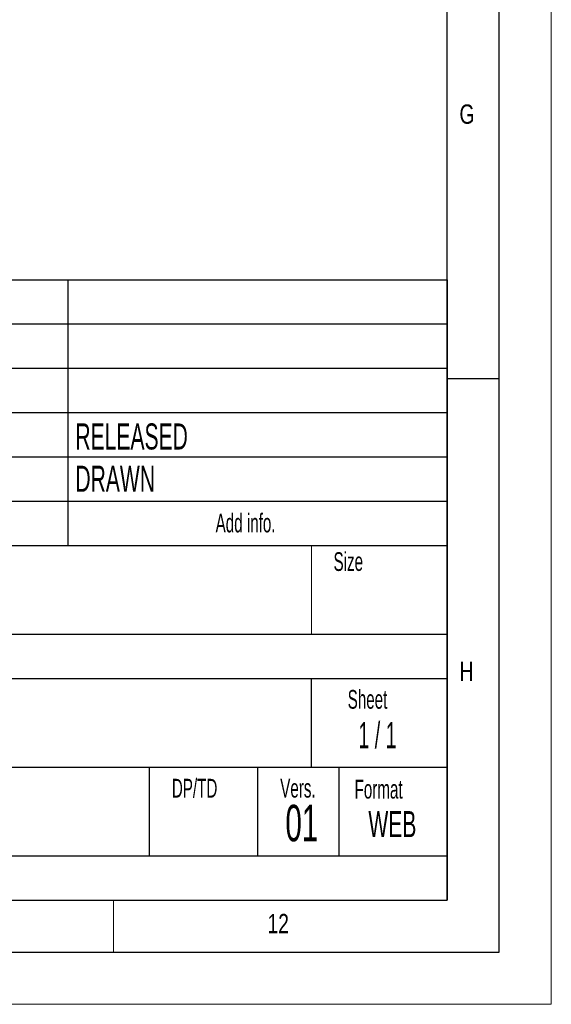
# Model space of a CAD drawing. Header units: millimetres. Extents: x 0 to 594, y 0 to 420.
# Tile 28 of 43: x 543 to 594, y 0 to 94. Entities that reach past the tile are written whole.
import ezdxf

# ---------------------------------------------------------------- set-up
doc = ezdxf.new("R2010")
doc.units = ezdxf.units.MM
doc.layers.add('FORMAT', color=7, linetype='Continuous')
doc.layers.add('SLD-0', color=7, linetype='Continuous')
doc.styles.add('SLDTEXTSTYLE0', font='TXT', dxfattribs={"width": 0.75})
doc.styles.add('SLDTEXTSTYLE1', font='TXT', dxfattribs={"width": 0.605})
doc.styles.add('SLDTEXTSTYLE2', font='TXT', dxfattribs={"width": 0.563})

msp = doc.modelspace()

# ---------------------------------------------------------------- linework, layer by layer
at = {"color": 7, "linetype": 'Continuous', "lineweight": 18}
for p, q in [((594, 0), (594, 420)), ((552, 10), (552, 5)), ((0, 0), (594, 0))]:
    msp.add_line(p, q, dxfattribs=at)
at = {"layer": 'FORMAT'}
for p, q in [((589, 5), (589, 415)), ((584, 10), (584, 410)), ((399.4, 69.5), (584, 69.5)), ((399.4, 69.5), (584, 69.5)), ((399.4, 69.5), (584, 69.5)), ((547.6, 69.5), (547.6, 44)), ((584, 10), (584, 69.5)), ((584, 69.5), (584, 10)), ((399.4, 65.25), (584, 65.25)), ((399.4, 65.25), (584, 65.25)), ((399.4, 61), (584, 61)), ((589, 60), (584, 60)), ((399.4, 56.75), (584, 56.75)), ((399.4, 52.5), (584, 52.5)), ((399.4, 48.25), (584, 48.25)), ((399.4, 44), (584, 44)), ((399.4, 35.5), (584, 35.5)), ((477.4, 31.25), (584, 31.25)), ((571, 22.75), (571, 31.25)), ((477.4, 22.75), (584, 22.75)), ((555.4, 22.75), (555.4, 14.25)), ((565.8, 22.75), (565.8, 14.25)), ((573.6, 22.75), (573.6, 14.25)), ((477.4, 14.25), (584, 14.25)), ((20, 10), (584, 10)), ((399.4, 10), (584, 10)), ((15, 5), (589, 5))]:
    msp.add_line(p, q, dxfattribs=at)
at = {"layer": 'FORMAT', "lineweight": 18}
msp.add_line((571, 35.5), (571, 44), dxfattribs=at)
at = {"layer": 'SLD-0'}
msp.add_line((399.4, 10), (584, 10), dxfattribs=at)

# ---------------------------------------------------------------- texts
at = {"layer": 'FORMAT'}
for s, insert, char_height, attachment_point, style in [('G', (585.185, 86.305), 1.852, 1, 'SLDTEXTSTYLE0'), ('RELEASED', (548.33, 55.712), 2.5, 1, 'SLDTEXTSTYLE1'), ('DRAWN', (548.33, 51.659), 2.5, 1, 'SLDTEXTSTYLE1'), ('Add info.', (561.786, 47.067), 1.8, 1, 'SLDTEXTSTYLE1'), ('Size', (573.101, 43.364), 1.8, 1, 'SLDTEXTSTYLE1'), ('H', (585.185, 32.863), 1.852, 1, 'SLDTEXTSTYLE0'), ('Sheet', (574.458, 30.15), 1.8, 1, 'SLDTEXTSTYLE1'), ('1 / 1', (577.319, 27.065), 2.5, 2, 'SLDTEXTSTYLE2'), ('DP/TD', (557.586, 21.626), 1.8, 1, 'SLDTEXTSTYLE1'), ('1 MODEL CHARTED', (522.548, 21.416), 5, 2, 'SLDTEXTSTYLE1'), ('Vers.', (567.986, 21.626), 1.8, 1, 'SLDTEXTSTYLE1'), ('Format', (575.119, 21.532), 1.8, 1, 'SLDTEXTSTYLE1'), ('01', (570.059, 19.136), 3.5, 2, 'SLDTEXTSTYLE1'), ('WEB', (578.747, 18.534), 2.5, 2, 'SLDTEXTSTYLE1'), ('12', (566.756, 8.668), 1.8521, 1, 'SLDTEXTSTYLE0')]:
    msp.add_mtext(s, dxfattribs=dict(at, insert=insert, char_height=char_height, attachment_point=attachment_point, style=style))

doc.saveas('drawing.dxf')
